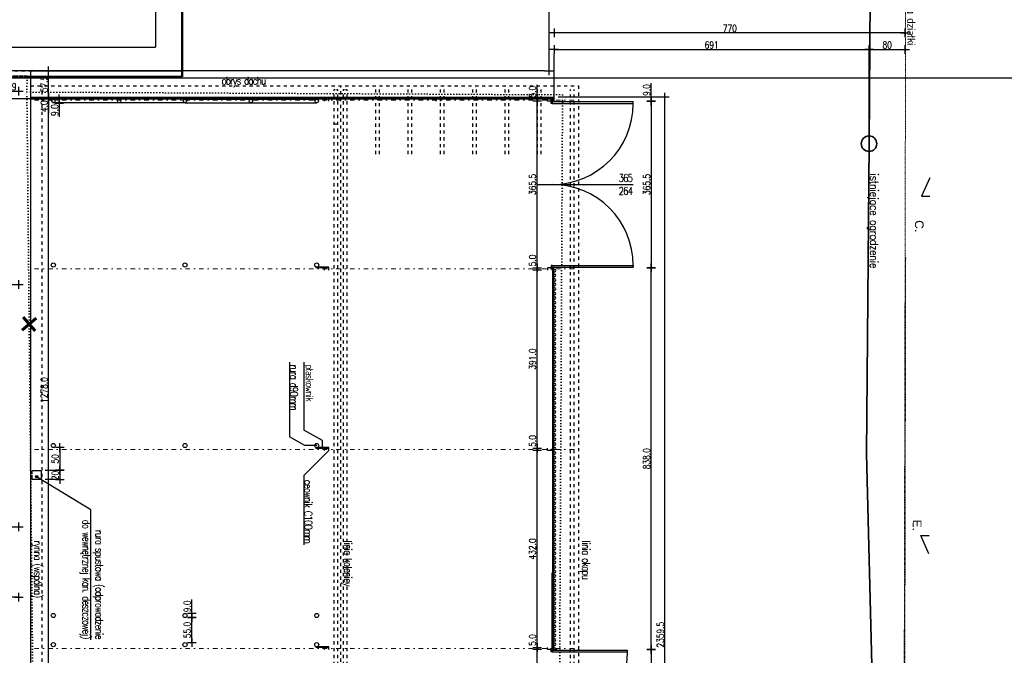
# Model space of a CAD drawing. Header units: millimetres. Extents: x 22865 to 60762, y -18816 to 15611.
# Tile 48 of 256: x 41006 to 43166, y -12252 to -10857. Entities that reach past the tile are written whole.
import ezdxf

# ---------------------------------------------------------------- set-up
doc = ezdxf.new("R2010")
doc.units = ezdxf.units.MM
for name, pattern in [('1_12', [3, 1, -1, 0, -1]), ('2_EGBU_A', [0]), ('DASHED', [15, 7, -8]), ('DOT', [6.35, 0, -6.35]), ('EGKK', [2, 1.5, -0.5]), ('EGUG', [1, 0.5, -0.5]), ('STRICHPUNKT', [3, 1, -1, 0, -1])]:
    doc.linetypes.add(name, pattern=pattern)
for name, color, linetype, lineweight in [('CIENKA', 1, 'Continuous', 13), ('Kontury', 96, 'EGKK', 18), ('OTO_L_0', 7, 'Continuous', 35)]:
    doc.layers.add(name, color=color, linetype=linetype, lineweight=lineweight)
doc.layers.add('EGBB_L_0', color=7, linetype='2_EGBU_A', lineweight=50, true_color=0x804000)
doc.layers.add('Uzytki', color=7, linetype='EGUG', lineweight=18, true_color=0x008000)
for name, color, linetype in [('OPISY', 6, 'Continuous'), ('osie', 9, 'STRICHPUNKT'), ('sciany murowane', 4, 'Continuous'), ('widokowa', 2, 'Continuous'), ('wyburzenia', 14, 'Continuous'), ('WYMIARY', 6, 'Continuous')]:
    doc.layers.add(name, color=color, linetype=linetype)
doc.styles.add('1-100', font='simplex.shx', dxfattribs={"width": 0.8, "height": 15})
doc.styles.add('1-50', font='simplex.shx', dxfattribs={"width": 0.8, "height": 12})
doc.dimstyles.new('1-100', dxfattribs={"dimscale": 0.5, "dimtxt": 100, "dimasz": 1, "dimexe": 0.18, "dimexo": 0.0625, "dimgap": 5, "dimtad": 1, "dimdec": 1, "dimzin": 0, "dimdsep": 46, "dimtxsty": '1-100', "dimblk1": 'K', "dimblk2": 'K', "dimsah": 1, "dimcen": 0.09, "dimse1": 1, "dimse2": 1, "dimadec": 0, "dimazin": 0, "dimtfac": 1, "dimtdec": 1, "dimtofl": 0, "dimtmove": 0, "dimatfit": 3, "dimldrblk": 'K', "dimfxl": 0, "dimtolj": 1, "dimtzin": 0, "dimarcsym": 0})

# ---------------------------------------------------------------- blocks, each defined once
blk = doc.blocks.new('K')
for p, q in [((-19.1, 0), (19.1, 0)), ((0, -19.1), (0, 19.1))]:
    blk.add_line(p, q)
blk.add_circle((0, 0), 2.02)
blk = doc.blocks.new('*D2463')
at = {"layer": 'WYMIARY', "color": 0, "lineweight": -2}
blk.add_line((40965.7, -11014.2), (41003.7, -11014.2), dxfattribs=at)
at = {"layer": 'WYMIARY', "color": 0, "linetype": 'ByBlock', "lineweight": -2, "xscale": 0.5, "yscale": 0.5, "zscale": 0.5}
for p, rotation in [((40965.2, -11014.2), 179.9999999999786), ((41004.2, -11014.2), 359.9999999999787)]:
    blk.add_blockref('K', p, dxfattribs=dict(at, rotation=rotation))
at = {"layer": 'WYMIARY', "color": 0, "ltscale": 0.2, "insert": (40988.7, -11004.2), "char_height": 15, "attachment_point": 5, "style": '1-100'}
blk.add_mtext('\\A1;39', dxfattribs=at)
blk = doc.blocks.new('*D2481')
at = {"layer": 'WYMIARY', "color": 0, "lineweight": -2, "ltscale": 0.2}
blk.add_line((41003.7, -12124.7), (40576.7, -12124.7), dxfattribs=at)
at = {"layer": 'WYMIARY', "color": 0, "linetype": 'ByBlock', "lineweight": -2, "xscale": 0.5, "yscale": 0.5, "zscale": 0.5}
for p, rotation in [((40576.2, -12124.7), 179.9999999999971), ((41004.2, -12124.7), 359.9999999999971)]:
    blk.add_blockref('K', p, dxfattribs=dict(at, rotation=rotation))
at = {"layer": 'WYMIARY', "color": 0, "ltscale": 0.2, "insert": (40790.2, -12114.7), "char_height": 15, "attachment_point": 5, "style": '1-100'}
blk.add_mtext('\\A1;428.0', dxfattribs=at)
blk = doc.blocks.new('*D2482')
at = {"layer": 'WYMIARY', "color": 0, "lineweight": -2, "ltscale": 0.2}
blk.add_line((40764.7, -11970.2), (41003.7, -11970.2), dxfattribs=at)
at = {"layer": 'WYMIARY', "color": 0, "linetype": 'ByBlock', "lineweight": -2, "xscale": 0.5, "yscale": 0.5, "zscale": 0.5}
for p, rotation in [((40764.2, -11970.2), 180.0000000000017), ((41004.2, -11970.2), 1.737006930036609e-12)]:
    blk.add_blockref('K', p, dxfattribs=dict(at, rotation=rotation))
at = {"layer": 'WYMIARY', "color": 0, "ltscale": 0.2, "insert": (40884.2, -11960.2), "char_height": 15, "attachment_point": 5, "style": '1-100'}
blk.add_mtext('\\A1;240.0', dxfattribs=at)
blk = doc.blocks.new('*D2488')
at = {"layer": 'WYMIARY', "color": 0, "lineweight": -2, "ltscale": 0.2}
blk.add_line((40754.2, -11438.1), (41003.7, -11438.1), dxfattribs=at)
at = {"layer": 'WYMIARY', "color": 0, "linetype": 'ByBlock', "lineweight": -2, "xscale": 0.5, "yscale": 0.5, "zscale": 0.5}
for p, rotation in [((40753.7, -11438.1), 180.0000000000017), ((41004.2, -11438.1), 1.66419825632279e-12)]:
    blk.add_blockref('K', p, dxfattribs=dict(at, rotation=rotation))
at = {"layer": 'WYMIARY', "color": 0, "ltscale": 0.2, "insert": (40878.9, -11428.1), "char_height": 15, "attachment_point": 5, "style": '1-100'}
blk.add_mtext('\\A1;250.5', dxfattribs=at)
blk = doc.blocks.new('*D2578')
at = {"layer": 'WYMIARY', "color": 0, "lineweight": -2, "ltscale": 0.2}
blk.add_line((41069.5, -12308.6), (41069.5, -11031.6), dxfattribs=at)
at = {"layer": 'WYMIARY', "color": 0, "linetype": 'ByBlock', "lineweight": -2, "xscale": 0.5, "yscale": 0.5, "zscale": 0.5}
for p, rotation in [((41069.5, -11031.1), 90), ((41069.5, -12309.1), 270)]:
    blk.add_blockref('K', p, dxfattribs=dict(at, rotation=rotation))
at = {"layer": 'WYMIARY', "color": 0, "ltscale": 0.2, "insert": (41059.5, -11670.1), "char_height": 15, "attachment_point": 5, "rotation": 90, "style": '1-100'}
blk.add_mtext('\\A1;1278.0', dxfattribs=at)
blk = doc.blocks.new('*D2598')
at = {"layer": 'WYMIARY', "color": 0, "lineweight": -2, "ltscale": 0.2}
blk.add_line((42140.9, -12582.1), (42140.9, -12240.1), dxfattribs=at)
at = {"layer": 'WYMIARY', "color": 0, "linetype": 'ByBlock', "lineweight": -2, "xscale": 0.5, "yscale": 0.5, "zscale": 0.5}
for p, rotation in [((42140.9, -12239.6), 90), ((42140.9, -12582.6), 270)]:
    blk.add_blockref('K', p, dxfattribs=dict(at, rotation=rotation))
at = {"layer": 'WYMIARY', "color": 0, "ltscale": 0.2, "insert": (42130.9, -12411.1), "char_height": 15, "attachment_point": 5, "rotation": 90, "style": '1-100'}
blk.add_mtext('\\A1;343', dxfattribs=at)
blk = doc.blocks.new('*D2599')
at = {"layer": 'WYMIARY', "color": 0, "lineweight": -2, "ltscale": 0.2}
for p, q in [((42140.9, -12234.1), (42140.9, -12203.5)), ((42140.9, -12240.1), (42140.9, -12240.6))]:
    blk.add_line(p, q, dxfattribs=at)
at = {"layer": 'WYMIARY', "color": 0, "linetype": 'ByBlock', "lineweight": -2, "xscale": 0.5, "yscale": 0.5, "zscale": 0.5}
for p, rotation in [((42140.9, -12234.6), 270), ((42140.9, -12239.6), 90)]:
    blk.add_blockref('K', p, dxfattribs=dict(at, rotation=rotation))
at = {"layer": 'WYMIARY', "color": 0, "ltscale": 0.2, "insert": (42130.9, -12218.6), "char_height": 15, "attachment_point": 5, "rotation": 90, "style": '1-100'}
blk.add_mtext('\\A1;5.0', dxfattribs=at)
blk = doc.blocks.new('*D2600')
at = {"layer": 'WYMIARY', "color": 0, "lineweight": -2, "ltscale": 0.2}
blk.add_line((42140.9, -12234.1), (42140.9, -11803.1), dxfattribs=at)
at = {"layer": 'WYMIARY', "color": 0, "linetype": 'ByBlock', "lineweight": -2, "xscale": 0.5, "yscale": 0.5, "zscale": 0.5}
for p, rotation in [((42140.9, -11802.6), 90), ((42140.9, -12234.6), 270)]:
    blk.add_blockref('K', p, dxfattribs=dict(at, rotation=rotation))
at = {"layer": 'WYMIARY', "color": 0, "ltscale": 0.2, "insert": (42130.9, -12018.6), "char_height": 15, "attachment_point": 5, "rotation": 90, "style": '1-100'}
blk.add_mtext('\\A1;432.0', dxfattribs=at)
blk = doc.blocks.new('*D2601')
at = {"layer": 'WYMIARY', "color": 0, "lineweight": -2, "ltscale": 0.2}
for p, q in [((42140.9, -11797.1), (42140.9, -11766.5)), ((42140.9, -11803.1), (42140.9, -11803.6))]:
    blk.add_line(p, q, dxfattribs=at)
at = {"layer": 'WYMIARY', "color": 0, "linetype": 'ByBlock', "lineweight": -2, "xscale": 0.5, "yscale": 0.5, "zscale": 0.5}
for p, rotation in [((42140.9, -11797.6), 270), ((42140.9, -11802.6), 90)]:
    blk.add_blockref('K', p, dxfattribs=dict(at, rotation=rotation))
at = {"layer": 'WYMIARY', "color": 0, "ltscale": 0.2, "insert": (42130.9, -11781.6), "char_height": 15, "attachment_point": 5, "rotation": 90, "style": '1-100'}
blk.add_mtext('\\A1;5.0', dxfattribs=at)
blk = doc.blocks.new('*D2602')
at = {"layer": 'WYMIARY', "color": 0, "lineweight": -2, "ltscale": 0.2}
blk.add_line((42140.9, -11797.1), (42140.9, -11407.1), dxfattribs=at)
at = {"layer": 'WYMIARY', "color": 0, "linetype": 'ByBlock', "lineweight": -2, "xscale": 0.5, "yscale": 0.5, "zscale": 0.5}
for p, rotation in [((42140.9, -11406.6), 90), ((42140.9, -11797.6), 270)]:
    blk.add_blockref('K', p, dxfattribs=dict(at, rotation=rotation))
at = {"layer": 'WYMIARY', "color": 0, "ltscale": 0.2, "insert": (42130.9, -11602.1), "char_height": 15, "attachment_point": 5, "rotation": 90, "style": '1-100'}
blk.add_mtext('\\A1;391.0', dxfattribs=at)
blk = doc.blocks.new('*D2603')
at = {"layer": 'WYMIARY', "color": 0, "lineweight": -2, "ltscale": 0.2}
for p, q in [((42140.9, -11401.1), (42140.9, -11370.5)), ((42140.9, -11407.1), (42140.9, -11407.6))]:
    blk.add_line(p, q, dxfattribs=at)
at = {"layer": 'WYMIARY', "color": 0, "linetype": 'ByBlock', "lineweight": -2, "xscale": 0.5, "yscale": 0.5, "zscale": 0.5}
for p, rotation in [((42140.9, -11401.6), 270), ((42140.9, -11406.6), 90)]:
    blk.add_blockref('K', p, dxfattribs=dict(at, rotation=rotation))
at = {"layer": 'WYMIARY', "color": 0, "ltscale": 0.2, "insert": (42130.9, -11385.6), "char_height": 15, "attachment_point": 5, "rotation": 90, "style": '1-100'}
blk.add_mtext('\\A1;5.0', dxfattribs=at)
blk = doc.blocks.new('*D2604')
at = {"layer": 'WYMIARY', "color": 0, "lineweight": -2, "ltscale": 0.2}
blk.add_line((42140.9, -11401.1), (42140.9, -11036.6), dxfattribs=at)
at = {"layer": 'WYMIARY', "color": 0, "linetype": 'ByBlock', "lineweight": -2, "xscale": 0.5, "yscale": 0.5, "zscale": 0.5}
for p, rotation in [((42140.9, -11036.1), 90), ((42140.9, -11401.6), 270)]:
    blk.add_blockref('K', p, dxfattribs=dict(at, rotation=rotation))
at = {"layer": 'WYMIARY', "color": 0, "ltscale": 0.2, "insert": (42130.9, -11218.9), "char_height": 15, "attachment_point": 5, "rotation": 90, "style": '1-100'}
blk.add_mtext('\\A1;365.5', dxfattribs=at)
blk = doc.blocks.new('*D2605')
at = {"layer": 'WYMIARY', "color": 0, "lineweight": -2, "ltscale": 0.2}
for p, q in [((42140.9, -11030.6), (42140.9, -11000)), ((42140.9, -11036.6), (42140.9, -11037.1))]:
    blk.add_line(p, q, dxfattribs=at)
at = {"layer": 'WYMIARY', "color": 0, "linetype": 'ByBlock', "lineweight": -2, "xscale": 0.5, "yscale": 0.5, "zscale": 0.5}
for p, rotation in [((42140.9, -11031.1), 270), ((42140.9, -11036.1), 90)]:
    blk.add_blockref('K', p, dxfattribs=dict(at, rotation=rotation))
at = {"layer": 'WYMIARY', "color": 0, "ltscale": 0.2, "insert": (42130.9, -11015.1), "char_height": 15, "attachment_point": 5, "rotation": 90, "style": '1-100'}
blk.add_mtext('\\A1;5.0', dxfattribs=at)
blk = doc.blocks.new('*D2606')
at = {"layer": 'WYMIARY', "color": 0, "lineweight": -2, "ltscale": 0.2}
for p, q in [((41092.8, -11031.6), (41092.8, -11039.6)), ((41092.8, -11040.1), (41092.8, -11070.8))]:
    blk.add_line(p, q, dxfattribs=at)
at = {"layer": 'WYMIARY', "color": 0, "linetype": 'ByBlock', "lineweight": -2, "xscale": 0.5, "yscale": 0.5, "zscale": 0.5}
for p, rotation in [((41092.8, -11031.1), 90), ((41092.8, -11040.1), 270)]:
    blk.add_blockref('K', p, dxfattribs=dict(at, rotation=rotation))
at = {"layer": 'WYMIARY', "color": 0, "ltscale": 0.2, "insert": (41082.8, -11055.7), "char_height": 15, "attachment_point": 5, "rotation": 90, "style": '1-100'}
blk.add_mtext('\\A1;9.0', dxfattribs=at)
blk = doc.blocks.new('*D2617')
at = {"layer": 'WYMIARY', "color": 0, "lineweight": -2, "ltscale": 0.2}
blk.add_line((41093.7, -11796.6), (41093.7, -11845.6), dxfattribs=at)
at = {"layer": 'WYMIARY', "color": 0, "linetype": 'ByBlock', "lineweight": -2, "xscale": 0.5, "yscale": 0.5, "zscale": 0.5}
for p, rotation in [((41093.7, -11796.1), 90), ((41093.7, -11846.1), 270)]:
    blk.add_blockref('K', p, dxfattribs=dict(at, rotation=rotation))
at = {"layer": 'WYMIARY', "color": 0, "ltscale": 0.2, "insert": (41083.7, -11821.1), "char_height": 15, "attachment_point": 5, "rotation": 90, "style": '1-100'}
blk.add_mtext('\\A1;50', dxfattribs=at)
blk = doc.blocks.new('*D2618')
at = {"layer": 'WYMIARY', "color": 0, "lineweight": -2, "ltscale": 0.2}
blk.add_line((41093.7, -11846.6), (41093.7, -11865.6), dxfattribs=at)
at = {"layer": 'WYMIARY', "color": 0, "linetype": 'ByBlock', "lineweight": -2, "xscale": 0.5, "yscale": 0.5, "zscale": 0.5}
for p, rotation in [((41093.7, -11846.1), 90), ((41093.7, -11866.1), 270)]:
    blk.add_blockref('K', p, dxfattribs=dict(at, rotation=rotation))
at = {"layer": 'WYMIARY', "color": 0, "ltscale": 0.2, "insert": (41083.7, -11857.4), "char_height": 15, "attachment_point": 5, "rotation": 90, "style": '1-100'}
blk.add_mtext('\\A1;20', dxfattribs=at)
blk = doc.blocks.new('*D2620')
at = {"layer": 'WYMIARY', "color": 0, "lineweight": -2, "ltscale": 0.2}
blk.add_line((41383.5, -12223.6), (41383.5, -12169.6), dxfattribs=at)
at = {"layer": 'WYMIARY', "color": 0, "linetype": 'ByBlock', "lineweight": -2, "xscale": 0.5, "yscale": 0.5, "zscale": 0.5}
for p, rotation in [((41383.5, -12169.1), 90), ((41383.5, -12224.1), 270)]:
    blk.add_blockref('K', p, dxfattribs=dict(at, rotation=rotation))
at = {"layer": 'WYMIARY', "color": 0, "ltscale": 0.2, "insert": (41373.5, -12196.6), "char_height": 15, "attachment_point": 5, "rotation": 90, "style": '1-100'}
blk.add_mtext('\\A1;55.0', dxfattribs=at)
blk = doc.blocks.new('*D2621')
at = {"layer": 'WYMIARY', "color": 0, "lineweight": -2, "ltscale": 0.2}
for p, q in [((41383.5, -12160.1), (41383.5, -12129.5)), ((41383.5, -12168.6), (41383.5, -12160.6))]:
    blk.add_line(p, q, dxfattribs=at)
at = {"layer": 'WYMIARY', "color": 0, "linetype": 'ByBlock', "lineweight": -2, "xscale": 0.5, "yscale": 0.5, "zscale": 0.5}
for p, rotation in [((41383.5, -12160.1), 90), ((41383.5, -12169.1), 270)]:
    blk.add_blockref('K', p, dxfattribs=dict(at, rotation=rotation))
at = {"layer": 'WYMIARY', "color": 0, "ltscale": 0.2, "insert": (41373.5, -12144.6), "char_height": 15, "attachment_point": 5, "rotation": 90, "style": '1-100'}
blk.add_mtext('\\A1;9.0', dxfattribs=at)
blk = doc.blocks.new('*D2629')
at = {"layer": 'WYMIARY', "color": 0, "lineweight": -2, "ltscale": 0.2}
blk.add_line((42421.5, -13386.1), (42421.5, -11027.6), dxfattribs=at)
at = {"layer": 'WYMIARY', "color": 0, "linetype": 'ByBlock', "lineweight": -2, "xscale": 0.5, "yscale": 0.5, "zscale": 0.5}
for p, rotation in [((42421.5, -11027.1), 90), ((42421.5, -13386.6), 270)]:
    blk.add_blockref('K', p, dxfattribs=dict(at, rotation=rotation))
at = {"layer": 'WYMIARY', "color": 0, "ltscale": 0.2, "insert": (42411.5, -12206.9), "char_height": 15, "attachment_point": 5, "rotation": 90, "style": '1-100'}
blk.add_mtext('\\A1;2359.5', dxfattribs=at)
blk = doc.blocks.new('*D2634')
at = {"layer": 'WYMIARY', "color": 0, "lineweight": -2, "ltscale": 0.2}
for p, q in [((42391.3, -11027.1), (42391.3, -10996.5)), ((42391.3, -11027.6), (42391.3, -11035.6))]:
    blk.add_line(p, q, dxfattribs=at)
at = {"layer": 'WYMIARY', "color": 0, "linetype": 'ByBlock', "lineweight": -2, "xscale": 0.5, "yscale": 0.5, "zscale": 0.5}
for p, rotation in [((42391.3, -11027.1), 90), ((42391.3, -11036.1), 270)]:
    blk.add_blockref('K', p, dxfattribs=dict(at, rotation=rotation))
at = {"layer": 'WYMIARY', "color": 0, "ltscale": 0.2, "insert": (42381.3, -11011.6), "char_height": 15, "attachment_point": 5, "rotation": 90, "style": '1-100'}
blk.add_mtext('\\A1;9.0', dxfattribs=at)
blk = doc.blocks.new('*D2635')
at = {"layer": 'WYMIARY', "color": 0, "lineweight": -2, "ltscale": 0.2}
blk.add_line((42391.3, -11036.6), (42391.3, -11401.1), dxfattribs=at)
at = {"layer": 'WYMIARY', "color": 0, "linetype": 'ByBlock', "lineweight": -2, "xscale": 0.5, "yscale": 0.5, "zscale": 0.5}
for p, rotation in [((42391.3, -11036.1), 90), ((42391.3, -11401.6), 270)]:
    blk.add_blockref('K', p, dxfattribs=dict(at, rotation=rotation))
at = {"layer": 'WYMIARY', "color": 0, "ltscale": 0.2, "insert": (42381.3, -11218.9), "char_height": 15, "attachment_point": 5, "rotation": 90, "style": '1-100'}
blk.add_mtext('\\A1;365.5', dxfattribs=at)
blk = doc.blocks.new('*D2636')
at = {"layer": 'WYMIARY', "color": 0, "lineweight": -2, "ltscale": 0.2}
blk.add_line((42391.3, -12239.1), (42391.3, -11402.1), dxfattribs=at)
at = {"layer": 'WYMIARY', "color": 0, "linetype": 'ByBlock', "lineweight": -2, "xscale": 0.5, "yscale": 0.5, "zscale": 0.5}
for p, rotation in [((42391.3, -11401.6), 90), ((42391.3, -12239.6), 270)]:
    blk.add_blockref('K', p, dxfattribs=dict(at, rotation=rotation))
at = {"layer": 'WYMIARY', "color": 0, "ltscale": 0.2, "insert": (42381.3, -11820.6), "char_height": 15, "attachment_point": 5, "rotation": 90, "style": '1-100'}
blk.add_mtext('\\A1;838.0', dxfattribs=at)
blk = doc.blocks.new('*D2637')
at = {"layer": 'WYMIARY', "color": 0, "lineweight": -2, "ltscale": 0.2}
blk.add_line((42391.3, -12240.1), (42391.3, -12582.1), dxfattribs=at)
at = {"layer": 'WYMIARY', "color": 0, "linetype": 'ByBlock', "lineweight": -2, "xscale": 0.5, "yscale": 0.5, "zscale": 0.5}
for p, rotation in [((42391.3, -12239.6), 90), ((42391.3, -12582.6), 270)]:
    blk.add_blockref('K', p, dxfattribs=dict(at, rotation=rotation))
at = {"layer": 'WYMIARY', "color": 0, "ltscale": 0.2, "insert": (42381.3, -12411.1), "char_height": 15, "attachment_point": 5, "rotation": 90, "style": '1-100'}
blk.add_mtext('\\A1;343.0', dxfattribs=at)
blk = doc.blocks.new('*D2665')
at = {"layer": 'WYMIARY', "color": 0, "lineweight": -2}
blk.add_line((40977.5, -10969.1), (40977.5, -10918.1), dxfattribs=at)
at = {"layer": 'WYMIARY', "color": 0, "linetype": 'ByBlock', "lineweight": -2, "xscale": 0.5, "yscale": 0.5, "zscale": 0.5}
for p, rotation in [((40977.5, -10917.6), 90), ((40977.5, -10969.6), 270)]:
    blk.add_blockref('K', p, dxfattribs=dict(at, rotation=rotation))
at = {"layer": 'WYMIARY', "color": 0, "ltscale": 0.2, "insert": (40967.5, -10943.6), "char_height": 15, "attachment_point": 5, "rotation": 90, "style": '1-100'}
blk.add_mtext('\\A1;52', dxfattribs=at)
blk = doc.blocks.new('*D2667')
at = {"layer": 'WYMIARY', "color": 0, "lineweight": -2, "ltscale": 0.2}
for p, q in [((41069.5, -11026.6), (41069.5, -11026.1)), ((41069.5, -11031.6), (41069.5, -11062.3))]:
    blk.add_line(p, q, dxfattribs=at)
at = {"layer": 'WYMIARY', "color": 0, "linetype": 'ByBlock', "lineweight": -2, "xscale": 0.5, "yscale": 0.5, "zscale": 0.5}
for p, rotation in [((41069.5, -11027.1), 270), ((41069.5, -11031.1), 90)]:
    blk.add_blockref('K', p, dxfattribs=dict(at, rotation=rotation))
at = {"layer": 'WYMIARY', "color": 0, "ltscale": 0.2, "insert": (41059.5, -11047.2), "char_height": 15, "attachment_point": 5, "rotation": 90, "style": '1-100'}
blk.add_mtext('\\A1;4.0', dxfattribs=at)
blk = doc.blocks.new('*D2668')
at = {"layer": 'WYMIARY', "color": 0, "lineweight": -2, "ltscale": 0.2}
blk.add_line((41069.5, -11026.6), (41069.5, -10970.1), dxfattribs=at)
at = {"layer": 'WYMIARY', "color": 0, "linetype": 'ByBlock', "lineweight": -2, "xscale": 0.5, "yscale": 0.5, "zscale": 0.5}
for p, rotation in [((41069.5, -10969.6), 90), ((41069.5, -11027.1), 270)]:
    blk.add_blockref('K', p, dxfattribs=dict(at, rotation=rotation))
at = {"layer": 'WYMIARY', "color": 0, "ltscale": 0.2, "insert": (41059.5, -10998.4), "char_height": 15, "attachment_point": 5, "rotation": 90, "style": '1-100'}
blk.add_mtext('\\A1;57.5', dxfattribs=at)
blk = doc.blocks.new('*D2703')
at = {"layer": 'WYMIARY', "color": 0, "lineweight": -2, "ltscale": 0.2}
blk.add_line((42166.8, -10156.1), (42166.8, -10969.1), dxfattribs=at)
at = {"layer": 'WYMIARY', "color": 0, "linetype": 'ByBlock', "lineweight": -2, "xscale": 0.5, "yscale": 0.5, "zscale": 0.5}
for p, rotation in [((42166.8, -10155.6), 90), ((42166.8, -10969.6), 270)]:
    blk.add_blockref('K', p, dxfattribs=dict(at, rotation=rotation))
at = {"layer": 'WYMIARY', "color": 0, "ltscale": 0.2, "insert": (42156.8, -10562.6), "char_height": 15, "attachment_point": 5, "rotation": 90, "style": '1-100'}
blk.add_mtext('\\A1;814.0', dxfattribs=at)
blk = doc.blocks.new('*D2721')
at = {"layer": 'WYMIARY', "color": 0, "lineweight": -2, "ltscale": 0.2}
blk.add_line((42179.2, -10923), (42868.8, -10923), dxfattribs=at)
at = {"layer": 'WYMIARY', "color": 0, "linetype": 'ByBlock', "lineweight": -2, "xscale": 0.5, "yscale": 0.5, "zscale": 0.5, "rotation": 180}
blk.add_blockref('K', (42178.7, -10923), dxfattribs=at)
at = {"layer": 'WYMIARY', "color": 0, "linetype": 'ByBlock', "lineweight": -2, "xscale": 0.5, "yscale": 0.5, "zscale": 0.5}
blk.add_blockref('K', (42869.3, -10923), dxfattribs=at)
at = {"layer": 'WYMIARY', "color": 0, "ltscale": 0.2, "insert": (42524, -10913), "char_height": 15, "attachment_point": 5, "style": '1-100'}
blk.add_mtext('\\A1;691', dxfattribs=at)
blk = doc.blocks.new('*D2722')
at = {"layer": 'WYMIARY', "color": 0, "lineweight": -2, "ltscale": 0.2}
blk.add_line((42869.8, -10923), (42948.3, -10923), dxfattribs=at)
at = {"layer": 'WYMIARY', "color": 0, "linetype": 'ByBlock', "lineweight": -2, "xscale": 0.5, "yscale": 0.5, "zscale": 0.5, "rotation": 180}
blk.add_blockref('K', (42869.3, -10923), dxfattribs=at)
at = {"layer": 'WYMIARY', "color": 0, "linetype": 'ByBlock', "lineweight": -2, "xscale": 0.5, "yscale": 0.5, "zscale": 0.5}
blk.add_blockref('K', (42948.8, -10923), dxfattribs=at)
at = {"layer": 'WYMIARY', "color": 0, "ltscale": 0.2, "insert": (42909.1, -10913), "char_height": 15, "attachment_point": 5, "style": '1-100'}
blk.add_mtext('\\A1;80', dxfattribs=at)
blk = doc.blocks.new('*D2723')
at = {"layer": 'WYMIARY', "color": 0, "lineweight": -2, "ltscale": 0.2}
blk.add_line((42948.3, -10886.1), (42179.2, -10886.1), dxfattribs=at)
at = {"layer": 'WYMIARY', "color": 0, "linetype": 'ByBlock', "lineweight": -2, "xscale": 0.5, "yscale": 0.5, "zscale": 0.5, "rotation": 180}
blk.add_blockref('K', (42178.7, -10886.1), dxfattribs=at)
at = {"layer": 'WYMIARY', "color": 0, "linetype": 'ByBlock', "lineweight": -2, "xscale": 0.5, "yscale": 0.5, "zscale": 0.5}
blk.add_blockref('K', (42948.8, -10886.1), dxfattribs=at)
at = {"layer": 'WYMIARY', "color": 0, "ltscale": 0.2, "insert": (42563.8, -10876.1), "char_height": 15, "attachment_point": 5, "style": '1-100'}
blk.add_mtext('\\A1;770', dxfattribs=at)

msp = doc.modelspace()

# ---------------------------------------------------------------- hatches: boundary and pattern name
at = {"layer": 'WYMIARY', "ltscale": 0.2, "transparency": 33554687}
h = msp.add_hatch(color=256, dxfattribs=at)
h.dxf.hatch_style = 1
h.paths.add_polyline_path([(41043.19, -11862.81, 0.218535), (41045.08, -11861.94, 4.5759266)])

# ---------------------------------------------------------------- linework, layer by layer
at = {"layer": 'EGBB_L_0', "linetype": '2_EGBU_A'}
for p, q in [((41362.5, -10982.7), (41361.73, -10677.25)), ((41022.43, -10981.94), (41362.5, -10982.7))]:
    msp.add_line(p, q, dxfattribs=at)
at = {"layer": 'EGBB_L_0', "linetype": 'DASHED', "ltscale": 0.02}
msp.add_line((40536.19, -10980.86), (41022.43, -10981.94), dxfattribs=at)
at = {"layer": 'osie', "linetype": '1_12', "lineweight": 15, "ltscale": 10}
for p, q in [((42222.19, -11033.65), (41030.19, -11033.65)), ((42222.19, -11404.15), (41030.19, -11404.15)), ((42222.19, -11800.15), (41030.19, -11800.15)), ((42222.19, -12237.15), (41030.19, -12237.15))]:
    msp.add_line(p, q, dxfattribs=at)
at = {"layer": 'OTO_L_0'}
for p, q in [((42872.33, -10761.79), (42869.27, -11129.49)), ((42869.27, -11129.49), (42863.6, -11809.73)), ((42863.6, -11809.73), (42882.68, -12559.48))]:
    msp.add_line(p, q, dxfattribs=at)
msp.add_circle((42869.27, -11129.49), 17, dxfattribs=at)
at = {"layer": 'sciany murowane', "ltscale": 0.2}
for p, q in [((41304.19, -10364.65), (41304.19, -10917.65)), ((41362.19, -10669.65), (41362.19, -10969.65)), ((40767.19, -10917.65), (41304.19, -10917.65)), ((41030.19, -10969.65), (41362.19, -10969.65))]:
    msp.add_line(p, q, dxfattribs=at)
at = {"layer": 'sciany murowane', "linetype": 'DASHED'}
msp.add_line((40965.19, -10969.65), (41030.19, -10969.65), dxfattribs=at)
at = {"layer": 'sciany murowane', "ltscale": 20}
msp.add_line((41030.19, -12309.15), (41030.19, -10969.65), dxfattribs=at)
at = {"layer": 'Uzytki'}
for p, q in [((42949.59, -10761.95), (42941.12, -14902.77)), ((42949.59, -11379.02), (42941.12, -15519.84))]:
    msp.add_line(p, q, dxfattribs=at)
at = {"layer": 'widokowa', "ltscale": 0.2}
msp.add_line((41389.01, -10969.65), (39948.56, -10969.65), dxfattribs=at)
at = {"layer": 'widokowa', "color": 1, "linetype": 'DASHED'}
for p, q in [((41030.19, -11002.15), (42232.19, -11002.15)), ((41055.19, -13421.15), (41055.19, -11002.15)), ((41710.19, -13421.15), (41710.19, -11002.15)), ((42232.19, -11002.15), (42232.19, -13421.15))]:
    msp.add_line(p, q, dxfattribs=at)
at = {"layer": 'widokowa', "color": 250, "linetype": 'DASHED'}
for p, q in [((41696.19, -13413.15), (41696.19, -11010.15)), ((41704.19, -13413.15), (41704.19, -11010.15)), ((41716.19, -13413.15), (41716.19, -11010.15)), ((41724.19, -13413.15), (41724.19, -11010.15)), ((41787.19, -11152.15), (41787.19, -11010.15)), ((41795.19, -11152.15), (41795.19, -11010.15)), ((41858.19, -11152.15), (41858.19, -11010.15)), ((41866.19, -11152.15), (41866.19, -11010.15)), ((41929.19, -11152.15), (41929.19, -11010.15)), ((41937.19, -11152.15), (41937.19, -11010.15)), ((42000.19, -11152.15), (42000.19, -11010.15)), ((42008.19, -11152.15), (42008.19, -11010.15)), ((42071.19, -11152.15), (42071.19, -11010.15)), ((42079.19, -11152.15), (42079.19, -11010.15)), ((42142.19, -11152.15), (42142.19, -11010.15)), ((42150.19, -11152.15), (42150.19, -11010.15)), ((42214.19, -13413.15), (42214.19, -11010.15)), ((42222.19, -13413.15), (42222.19, -11010.15))]:
    msp.add_line(p, q, dxfattribs=at)
at = {"layer": 'widokowa', "color": 250, "linetype": 'DASHED', "ltscale": 0.3}
for p, q in [((41696.19, -11010.15), (41704.19, -11010.15)), ((41716.19, -11010.15), (41724.19, -11010.15))]:
    msp.add_line(p, q, dxfattribs=at)
at = {"layer": 'widokowa', "color": 1, "ltscale": 0.2}
for p, q in [((41030.19, -11027.15), (42178.69, -11027.15)), ((42178.69, -11036.15), (42178.69, -11027.15)), ((42174.69, -12239.65), (42182.69, -12239.65)), ((42182.19, -12238.23), (42182.69, -12238.23)), ((42182.69, -12238.23), (42182.69, -12239.65))]:
    msp.add_line(p, q, dxfattribs=at)
at = {"layer": 'widokowa', "color": 2, "ltscale": 0.2}
for p, q in [((41030.19, -11028.65), (42177.19, -11028.65)), ((41030.19, -11031.15), (42174.69, -11031.15)), ((42174.69, -11031.15), (42174.69, -11036.15)), ((42177.19, -11028.65), (42177.19, -11036.15)), ((41704.19, -11086.64), (41696.19, -11086.64)), ((42174.69, -11401.65), (42174.69, -12239.65)), ((42177.19, -11401.65), (42177.19, -12239.65))]:
    msp.add_line(p, q, dxfattribs=at)
at = {"layer": 'widokowa', "color": 1, "linetype": 'DASHED', "ltscale": 0.1}
msp.add_lwpolyline([(41053.19, -11846.15), (41053.19, -11866.15), (41033.19, -11866.15), (41033.19, -11846.15)], close=True, dxfattribs=at)
at = {"layer": 'widokowa', "color": 251, "ltscale": 0.2}
for centre, start, end in [((42179.69, -11403.23), 180, 270), ((42179.69, -11413.23), 90, 270), ((42179.69, -11423.23), 90, 270), ((42179.69, -11408.23), 270, 90), ((42179.69, -11418.23), 270, 90), ((42179.69, -11428.23), 270, 90), ((42179.69, -11433.23), 90, 270), ((42179.69, -11443.23), 90, 270), ((42179.69, -11438.23), 270, 90), ((42179.69, -11448.23), 270, 90), ((42179.69, -11453.23), 90, 270), ((42179.69, -11463.23), 90, 270), ((42179.69, -11458.23), 270, 90), ((42179.69, -11468.23), 270, 90), ((42179.69, -11473.23), 90, 270), ((42179.69, -11483.23), 90, 270), ((42179.69, -11493.23), 90, 270), ((42179.69, -11478.23), 270, 90), ((42179.69, -11488.23), 270, 90), ((42179.69, -11503.23), 90, 270), ((42179.69, -11513.23), 90, 270), ((42179.69, -11498.23), 270, 90), ((42179.69, -11508.23), 270, 90), ((42179.69, -11523.23), 90, 270), ((42179.69, -11533.23), 90, 270), ((42179.69, -11518.23), 270, 90), ((42179.69, -11528.23), 270, 90), ((42179.69, -11543.23), 90, 270), ((42179.69, -11553.23), 90, 270), ((42179.69, -11538.23), 270, 90), ((42179.69, -11548.23), 270, 90), ((42179.69, -11558.23), 270, 90), ((42179.69, -11563.23), 90, 270), ((42179.69, -11573.23), 90, 270), ((42179.69, -11568.23), 270, 90), ((42179.69, -11578.23), 270, 90), ((42179.69, -11583.23), 90, 270), ((42179.69, -11593.23), 90, 270), ((42179.69, -11588.23), 270, 90), ((42179.69, -11598.23), 270, 90), ((42179.69, -11603.23), 90, 270), ((42179.69, -11613.23), 90, 270), ((42179.69, -11623.23), 90, 270), ((42179.69, -11608.23), 270, 90), ((42179.69, -11618.23), 270, 90), ((42179.69, -11633.23), 90, 270), ((42179.69, -11643.23), 90, 270), ((42179.69, -11628.23), 270, 90), ((42179.69, -11638.23), 270, 90), ((42179.69, -11653.23), 90, 270), ((42179.69, -11663.23), 90, 270), ((42179.69, -11648.23), 270, 90), ((42179.69, -11658.23), 270, 90), ((42179.69, -11673.23), 90, 270), ((42179.69, -11683.23), 90, 270), ((42179.69, -11668.23), 270, 90), ((42179.69, -11678.23), 270, 90), ((42179.69, -11693.23), 90, 270), ((42179.69, -11703.23), 90, 270), ((42179.69, -11688.23), 270, 90), ((42179.69, -11698.23), 270, 90), ((42179.69, -11708.23), 270, 90), ((42179.69, -11713.23), 90, 270), ((42179.69, -11723.23), 90, 270), ((42179.69, -11718.23), 270, 90), ((42179.69, -11728.23), 270, 90), ((42179.69, -11733.23), 90, 270), ((42179.69, -11743.23), 90, 270), ((42179.69, -11738.23), 270, 90), ((42179.69, -11748.23), 270, 90), ((42179.69, -11753.23), 90, 270), ((42179.69, -11763.23), 90, 270), ((42179.69, -11773.23), 90, 270), ((42179.69, -11758.23), 270, 90), ((42179.69, -11768.23), 270, 90), ((42179.69, -11783.23), 90, 270), ((42179.69, -11793.23), 90, 270), ((42179.69, -11778.23), 270, 90), ((42179.69, -11788.23), 270, 90), ((42179.69, -11803.23), 90, 270), ((42179.69, -11813.23), 90, 270), ((42179.69, -11798.23), 270, 90), ((42179.69, -11808.23), 270, 90), ((42179.69, -11823.23), 90, 270), ((42179.69, -11833.23), 90, 270), ((42179.69, -11818.23), 270, 90), ((42179.69, -11828.23), 270, 90), ((42179.69, -11838.23), 270, 90), ((42179.69, -11843.23), 90, 270), ((42179.69, -11853.23), 90, 270), ((42179.69, -11848.23), 270, 90), ((42179.69, -11858.23), 270, 90), ((42179.69, -11863.23), 90, 270), ((42179.69, -11873.23), 90, 270), ((42179.69, -11868.23), 270, 90), ((42179.69, -11878.23), 270, 90), ((42179.69, -11883.23), 90, 270), ((42179.69, -11893.23), 90, 270), ((42179.69, -11903.23), 90, 270), ((42179.69, -11888.23), 270, 90), ((42179.69, -11898.23), 270, 90), ((42179.69, -11913.23), 90, 270), ((42179.69, -11923.23), 90, 270), ((42179.69, -11908.23), 270, 90), ((42179.69, -11918.23), 270, 90), ((42179.69, -11933.23), 90, 270), ((42179.69, -11943.23), 90, 270), ((42179.69, -11928.23), 270, 90), ((42179.69, -11938.23), 270, 90), ((42179.69, -11953.23), 90, 270), ((42179.69, -11963.23), 90, 270), ((42179.69, -11948.23), 270, 90), ((42179.69, -11958.23), 270, 90), ((42179.69, -11968.23), 270, 90), ((42179.69, -11973.23), 90, 270), ((42179.69, -11983.23), 90, 270), ((42179.69, -11978.23), 270, 90), ((42179.69, -11988.23), 270, 90), ((42179.69, -11993.23), 90, 270), ((42179.69, -12003.23), 90, 270), ((42179.69, -11998.23), 270, 90), ((42179.69, -12008.23), 270, 90), ((42179.69, -12013.23), 90, 270), ((42179.69, -12023.23), 90, 270), ((42179.69, -12033.23), 90, 270), ((42179.69, -12018.23), 270, 90), ((42179.69, -12028.23), 270, 90), ((42179.69, -12043.23), 90, 270), ((42179.69, -12053.23), 90, 270), ((42179.69, -12038.23), 270, 90), ((42179.69, -12048.23), 270, 90), ((42179.69, -12063.23), 90, 270), ((42179.69, -12073.23), 90, 270), ((42179.69, -12058.23), 270, 90), ((42179.69, -12068.23), 270, 90), ((42179.69, -12083.23), 90, 270), ((42179.69, -12093.23), 90, 270), ((42179.69, -12078.23), 270, 90), ((42179.69, -12088.23), 270, 90), ((42179.69, -12098.23), 270, 90), ((42179.69, -12103.23), 90, 270), ((42179.69, -12113.23), 90, 270), ((42179.69, -12108.23), 270, 90), ((42179.69, -12118.23), 270, 90), ((42179.69, -12123.23), 90, 270), ((42179.69, -12133.23), 90, 270), ((42179.69, -12128.23), 270, 90), ((42179.69, -12138.23), 270, 90), ((42179.69, -12143.23), 90, 270), ((42179.69, -12153.23), 90, 270), ((42179.69, -12163.23), 90, 270), ((42179.69, -12148.23), 270, 90), ((42179.69, -12158.23), 270, 90), ((42179.69, -12173.23), 90, 270), ((42179.69, -12183.23), 90, 270), ((42179.69, -12168.23), 270, 90), ((42179.69, -12178.23), 270, 90), ((42179.69, -12193.23), 90, 270), ((42179.69, -12203.23), 90, 270), ((42179.69, -12188.23), 270, 90), ((42179.69, -12198.23), 270, 90), ((42179.69, -12213.23), 90, 270), ((42179.69, -12223.23), 90, 270), ((42179.69, -12208.23), 270, 90), ((42179.69, -12218.23), 270, 90), ((42179.69, -12233.23), 90, 270), ((42179.69, -12228.23), 270, 90), ((42179.69, -12238.23), 325.37387, 90)]:
    msp.add_arc(centre, 2.5, start, end, dxfattribs=at)
at = {"layer": 'wyburzenia', "linetype": 'DOT'}
for p, q in [((41021.65, -11015.9), (41022.43, -10981.94)), ((41045.46, -13373.5), (41021.65, -11015.9)), ((42196.81, -11021.83), (41021.65, -11015.9)), ((42185.06, -13381.38), (42196.81, -11021.83))]:
    msp.add_line(p, q, dxfattribs=at)
at = {"layer": 'wyburzenia', "color": 10, "lineweight": 60}
for p, q in [((41011.72, -11538.39), (41041.77, -11511.99)), ((41039.95, -11540.21), (41013.55, -11510.16))]:
    msp.add_line(p, q, dxfattribs=at)
at = {"layer": 'WYMIARY', "ltscale": 0.2}
for p, q in [((42178.69, -11027.15), (42178.69, -10932.52)), ((42869.27, -11129.49), (42869.27, -10932.52)), ((41034.7, -10966.58), (41034.7, -10966.58)), ((42157.27, -10969.65), (41362.19, -10969.65)), ((41121.8, -11031.15), (39825.05, -11031.15)), ((41059.95, -11031.15), (41221.62, -11031.15)), ((42174.19, -11037.15), (42351.94, -11037.15)), ((42177.19, -11028.65), (42177.19, -11027.15)), ((42177.19, -11036.15), (42178.69, -11036.15)), ((42411.94, -11027.15), (42186.98, -11027.15)), ((42351.94, -11041.15), (42351.94, -11037.15)), ((42174.19, -11041.15), (42351.94, -11041.15)), ((42140.9, -11218.9), (42351.94, -11218.9)), ((42174.19, -11396.65), (42351.94, -11396.65)), ((42174.19, -11400.65), (42351.94, -11400.65)), ((42351.94, -11396.65), (42351.94, -11400.65)), ((41597.88, -11608.56), (41597.88, -11772.59)), ((41629.11, -11608.56), (41629.11, -11758.03)), ((41669.94, -11780.98), (41629.11, -11758.03)), ((41631.79, -11791.65), (41597.88, -11772.59)), ((41657.69, -11791.65), (41631.79, -11791.65)), ((41669.94, -11796.15), (41669.94, -11780.98)), ((41684.19, -11802.65), (41629.11, -11857.34)), ((41084.16, -11846.15), (41061.54, -11846.15)), ((41629.11, -11857.34), (41629.11, -12009.68)), ((41161.72, -11933.11), (41043.19, -11860.31)), ((41084.16, -11866.15), (41062.16, -11866.15)), ((41161.72, -12218.4), (41161.72, -11933.11)), ((42174.19, -12244.65), (42174.19, -12070.82)), ((42174.19, -12240.65), (42339.69, -12240.65)), ((42174.19, -12244.65), (42339.69, -12244.65)), ((42339.69, -12244.65), (42339.69, -12240.65))]:
    msp.add_line(p, q, dxfattribs=at)
at = {"layer": 'WYMIARY', "color": 251, "ltscale": 0.2}
for p, q in [((41368.69, -11031.65), (41079.69, -11031.65)), ((41368.69, -11031.65), (41657.69, -11031.65)), ((41368.69, -11039.65), (41079.69, -11039.65)), ((41368.69, -11039.65), (41657.69, -11039.65))]:
    msp.add_line(p, q, dxfattribs=at)
at = {"layer": 'WYMIARY', "color": 2, "ltscale": 0.2}
for p, q in [((42174.19, -11036.15), (42177.19, -11036.15)), ((42174.19, -11401.65), (42177.19, -11401.65))]:
    msp.add_line(p, q, dxfattribs=at)
at = {"layer": 'WYMIARY', "color": 3}
for p, q in [((43002.44, -11204.08), (42984.55, -11244.65)), ((42984.55, -11244.65), (43002.36, -11244.68)), ((43000.73, -12029.52), (42983.01, -11988.88)), ((42983.01, -11988.88), (43000.81, -11988.92))]:
    msp.add_line(p, q, dxfattribs=at)
at = {"layer": 'WYMIARY', "ltscale": 0.2}
for points in [[(29895.74, -10984.56), (49905.31, -10984.56), (49905.31, -15363.85), (29895.74, -15363.85)], [(42172.19, -11041.15), (42172.19, -11036.15), (42174.19, -11036.15), (42174.19, -11041.15)], [(42172.19, -11396.65), (42172.19, -11401.65), (42174.19, -11401.65), (42174.19, -11396.65)], [(42172.19, -12244.65), (42172.19, -12239.65), (42174.19, -12239.65), (42174.19, -12244.65)]]:
    msp.add_lwpolyline(points, close=True, dxfattribs=at)
at = {"layer": 'WYMIARY', "color": 1, "ltscale": 0.2}
for points in [[(41655.69, -11029.65), (41655.69, -11030.65), (41684.19, -11030.65), (41684.19, -11029.65)], [(41655.69, -11400.15), (41655.69, -11401.15), (41684.19, -11401.15), (41684.19, -11400.15)], [(41655.69, -11796.15), (41655.69, -11797.15), (41684.19, -11797.15), (41684.19, -11796.15)], [(41655.69, -12233.15), (41655.69, -12234.15), (41684.19, -12234.15), (41684.19, -12233.15)]]:
    msp.add_lwpolyline(points, close=True, dxfattribs=at)
at = {"layer": 'WYMIARY', "color": 3, "ltscale": 0.2}
for points in [[(41684.19, -11036.15), (41684.19, -11031.15), (41674.19, -11031.15), (41674.19, -11036.15)], [(41929.19, -11036.15), (41929.19, -11031.15), (41919.19, -11031.15), (41919.19, -11036.15)], [(42174.19, -11031.15), (42174.19, -11036.15), (42164.19, -11036.15), (42164.19, -11031.15)], [(41684.19, -11406.65), (41684.19, -11401.65), (41674.19, -11401.65), (41674.19, -11406.65)], [(42174.19, -11406.65), (42174.19, -11401.65), (42164.19, -11401.65), (42164.19, -11406.65)], [(41684.19, -11802.65), (41684.19, -11797.65), (41674.19, -11797.65), (41674.19, -11802.65)], [(42174.19, -11797.65), (42174.19, -11802.65), (42164.19, -11802.65), (42164.19, -11797.65)], [(41684.19, -12239.65), (41684.19, -12234.65), (41674.19, -12234.65), (41674.19, -12239.65)], [(42174.19, -12234.65), (42174.19, -12239.65), (42164.19, -12239.65), (42164.19, -12234.65)]]:
    msp.add_lwpolyline(points, dxfattribs=at)
for centre, radius in [((41079.69, -11035.65), 4), ((41224.19, -11035.65), 4), ((41368.69, -11035.65), 4), ((41513.19, -11035.65), 4), ((41657.69, -11035.65), 4), ((41079.69, -11395.65), 4.5), ((41368.69, -11395.65), 4.5), ((41657.69, -11395.65), 4.5), ((41079.69, -11791.65), 4.5), ((41368.69, -11791.65), 4.5), ((41657.69, -11791.65), 4.5), ((41079.69, -12164.65), 4.5), ((41368.69, -12164.65), 4.5), ((41657.69, -12164.65), 4.5), ((41079.69, -12228.65), 4.5), ((41368.69, -12228.65), 4.5), ((41657.69, -12228.65), 4.5)]:
    msp.add_circle(centre, radius, dxfattribs=at)
at = {"layer": 'WYMIARY', "ltscale": 0.2}
msp.add_circle((41043.19, -11860.31), 2.5, dxfattribs=at)
for centre, radius, start, end in [((42174.19, -11041.15), 177.75, 270, 0), ((42174.19, -11396.65), 177.75, 0, 90), ((42173.19, -12244.65), 166.5, 273.2709, 0)]:
    msp.add_arc(centre, radius, start, end, dxfattribs=at)

# ---------------------------------------------------------------- texts
at = {"layer": 'CIENKA', "color": 2, "char_height": 19, "width": 655.4139, "attachment_point": 1, "rotation": 269.88303, "style": '1-50'}
for s, insert in [('{\\W1;\\fArial|b0|i0|c238|p34;C.}', (42989.02, -11297.27)), ('{\\W1;\\fArial|b0|i0|c238|p34;E.}', (42984.32, -11954.11))]:
    msp.add_mtext(s, dxfattribs=dict(at, insert=insert))
at = {"layer": 'Kontury', "insert": (42959.37, -10771.95), "char_height": 18, "width": 302.1591, "attachment_point": 4, "rotation": 269.88303, "style": '1-100'}
msp.add_mtext('{\\T0.9;\\W0.9;\\Fsimplex8|c238;granica działki}', dxfattribs=at)
at = {"layer": 'OPISY', "char_height": 17, "attachment_point": 4, "rotation": 270, "style": '1-100'}
for s, insert, width in [('{\\T0.75;\\Fsimplex8|c238;pom. wymiennikowni\\T0.95;  }', (41207.78, -10673.68), 302.1591), ('{\\T0.8;\\Fsimplex8|c238;rura d90mm}', (41607.86, -11614.05), 302.1591), ('{\\T0.8;\\Fsimplex8|c238;płaskownik}', (41639.09, -11614.05), 302.1591), ('{\\T0.8;\\Fsimplex8|c238;ceownik C100mm}', (41639.09, -11866.97), 302.1591), ('\\pxqr;{\\T0.8;\\Fsimplex8|c238;rura spustowa (odprowadzenie\\Pdo wewnętrznej kan. deszczowej)}', (41163.71, -11892.7), 323.3113), ('{\\T0.8;\\Fsimplex8|c238;rynna (wspólna)}', (41043.04, -12000.2), 302.1591), ('{\\T0.8;\\Fsimplex8|c238;linia kalenicy}', (41723.54, -12000.2), 302.1591), ('{\\T0.8;\\Fsimplex8|c238;linia okapu}', (42245.84, -12000.2), 302.1591)]:
    msp.add_mtext(s, dxfattribs=dict(at, insert=insert, width=width))
at = {"layer": 'OPISY', "char_height": 17, "width": 302.1591, "attachment_point": 4, "style": '1-100'}
for s, insert in [('{\\T0.8;\\Fsimplex8|c238;obrys dachu}', (41448.83, -10994)), ('{\\T0.8;\\Fsimplex8|c238;365\\P264}', (42319.84, -11218.78))]:
    msp.add_mtext(s, dxfattribs=dict(at, insert=insert))
at = {"layer": 'OTO_L_0', "insert": (42877.72, -11194.47), "char_height": 18, "width": 302.1591, "attachment_point": 4, "rotation": 269.88303, "style": '1-100'}
msp.add_mtext('{\\T0.9;\\W0.9;\\Fsimplex8|c238;istniejące ogrodzenie}', dxfattribs=at)

# ---------------------------------------------------------------- dimensions: what is measured, and where the dimension line sits
at = {"layer": 'WYMIARY', "ltscale": 0.2}
for base, p1, p2, picture, middle in [((42166.83, -10969.65), (42176.38, -10155.65), (42176.38, -10969.65), '*D2703', (42156.83, -10562.65)), ((41069.5, -10969.65), (41073.84, -11027.15), (41073.84, -10969.65), '*D2668', (41059.5, -10998.4)), ((42140.9, -11031.15), (42146.38, -11036.15), (42146.38, -11031.15), '*D2605', (42130.9, -11015.08)), ((41069.5, -11031.15), (41030.19, -12309.15), (41030.19, -11031.15), '*D2578', (41059.5, -11670.15)), ((41092.77, -11040.15), (41079.06, -11031.15), (41079.06, -11040.15), '*D2606', (41082.77, -11055.72)), ((42140.9, -11036.15), (42131.35, -11401.65), (42131.35, -11036.15), '*D2604', (42130.9, -11218.9)), ((42391.29, -11401.65), (42381.73, -11036.15), (42193.64, -11401.65), '*D2635', (42381.29, -11218.9)), ((42421.49, -11027.15), (42234, -13386.65), (42230.5, -11027.15), '*D2629', (42411.49, -12206.9)), ((42140.9, -11401.65), (42150.46, -11406.65), (42150.46, -11401.65), '*D2603', (42130.9, -11385.58)), ((42140.9, -11406.65), (42131.35, -11797.65), (42131.35, -11406.65), '*D2602', (42130.9, -11602.15)), ((42391.29, -11401.65), (42197.73, -12239.65), (42197.73, -11401.65), '*D2636', (42381.29, -11820.65)), ((42140.9, -11797.65), (42131.35, -11802.65), (42131.35, -11797.65), '*D2601', (42130.9, -11781.58)), ((42140.9, -11802.65), (42131.35, -12234.65), (42131.35, -11802.65), '*D2600', (42130.9, -12018.65)), ((41383.55, -12160.15), (41368.69, -12169.15), (41368.69, -12160.15), '*D2621', (41373.55, -12144.58)), ((41383.55, -12169.15), (41368.69, -12224.15), (41368.69, -12169.15), '*D2620', (41373.55, -12196.65)), ((42140.9, -12234.65), (42131.35, -12239.65), (42131.35, -12234.65), '*D2599', (42130.9, -12218.58)), ((42391.29, -12582.65), (42187.73, -12239.65), (42187.73, -12582.65), '*D2637', (42381.29, -12411.15))]:
    dim = msp.add_linear_dim(base=base, p1=p1, p2=p2, angle=270, dimstyle='1-100', dxfattribs=at)
    dim.commit()
    dim.dimension.update_dxf_attribs({"geometry": picture, "text_midpoint": middle})
for base, p1, p2, picture, middle in [((42178.69, -10886.08), (42948.84, -10913.4), (42178.69, -10913.4), '*D2723', (42563.76, -10876.08)), ((42869.27, -10922.96), (42178.69, -11001.98), (42869.27, -11001.98), '*D2721', (42523.98, -10912.96)), ((42948.84, -10922.96), (42869.27, -11129.49), (42948.84, -11129.65), '*D2722', (42909.05, -10912.96))]:
    dim = msp.add_linear_dim(base=base, p1=p1, p2=p2, dimstyle='1-100', override={"dimdec": 0, "dimtxsty": '1-100', "dimldrblk": 'K'}, dxfattribs=at)
    dim.commit()
    dim.dimension.update_dxf_attribs({"geometry": picture, "text_midpoint": middle})
at = {"layer": 'WYMIARY'}
dim = msp.add_linear_dim(base=(40977.47, -10917.65), p1=(41052.35, -10969.65), p2=(41052.35, -10917.65), angle=270, dimstyle='1-100', override={"dimdec": 0, "dimtxsty": '1-100', "dimldrblk": 'K'}, dxfattribs=at)
dim.commit()
dim.dimension.update_dxf_attribs({"geometry": '*D2665', "text_midpoint": (40967.47, -10943.65)})
dim = msp.add_linear_dim(base=(41004.19, -11014.23), p1=(40965.19, -11002.4), p2=(41004.19, -11002.4), angle=360, dimstyle='1-100', override={"dimdec": 0, "dimtxsty": '1-100', "dimldrblk": 'K'}, dxfattribs=at)
dim.commit()
dim.dimension.update_dxf_attribs({"geometry": '*D2463', "text_midpoint": (40988.72, -11014.23), "dimtype": 161})
at = {"layer": 'WYMIARY', "ltscale": 0.2}
for base, p1, p2, picture, middle in [((42391.29, -11036.15), (42202.23, -11027.15), (42202.23, -11036.15), '*D2634', (42391.29, -11011.58)), ((41069.5, -11027.15), (41064.72, -11031.15), (41064.72, -11027.15), '*D2667', (41069.5, -11047.22))]:
    dim = msp.add_linear_dim(base=base, p1=p1, p2=p2, angle=270, dimstyle='1-100', dxfattribs=at)
    dim.commit()
    dim.dimension.update_dxf_attribs({"geometry": picture, "text_midpoint": middle, "dimtype": 160})
for p1, p2, distance, picture, middle in [((40753.69, -11481.15), (41004.19, -11481.15), 43.06, '*D2488', (40878.94, -11428.09)), ((40764.19, -11986.46), (41004.19, -11986.46), 16.26, '*D2482', (40884.19, -11960.19)), ((41004.19, -12152.65), (40576.19, -12152.65), -27.93, '*D2481', (40790.19, -12114.72))]:
    dim = msp.add_aligned_dim(p1=p1, p2=p2, distance=distance, dimstyle='1-100', dxfattribs=at)
    dim.commit()
    dim.dimension.update_dxf_attribs({"geometry": picture, "text_midpoint": middle})
for base, p1, p2, picture, middle in [((41093.72, -11846.15), (41079.69, -11796.15), (41053.19, -11846.15), '*D2617', (41083.72, -11821.15)), ((42140.9, -12239.65), (42131.35, -12582.65), (42131.35, -12239.65), '*D2598', (42130.9, -12411.15))]:
    dim = msp.add_linear_dim(base=base, p1=p1, p2=p2, angle=270, dimstyle='1-100', override={"dimdec": 0, "dimtxsty": '1-100', "dimldrblk": 'K'}, dxfattribs=at)
    dim.commit()
    dim.dimension.update_dxf_attribs({"geometry": picture, "text_midpoint": middle})
dim = msp.add_linear_dim(base=(41093.72, -11866.15), p1=(41053.19, -11846.15), p2=(41053.19, -11866.15), angle=270, dimstyle='1-100', override={"dimdec": 0, "dimtxsty": '1-100', "dimldrblk": 'K'}, dxfattribs=at)
dim.commit()
dim.dimension.update_dxf_attribs({"geometry": '*D2618', "text_midpoint": (41093.72, -11857.37), "dimtype": 160})

doc.saveas('drawing.dxf')
